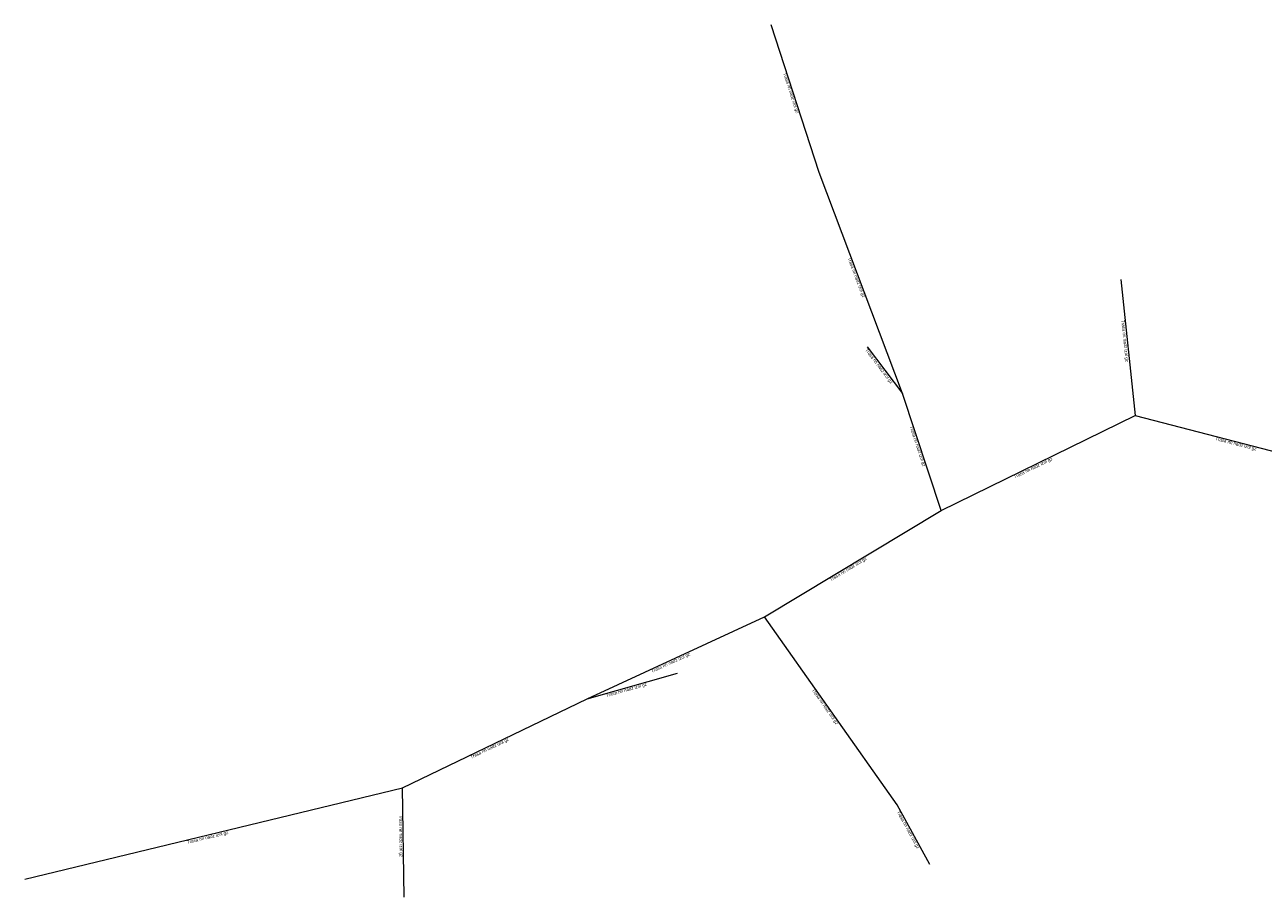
# Model space of a CAD drawing. Header units: millimetres. Extents: x -608062 to -607658, y -1001742 to -1001050.
# Tile 2 of 6: x -608062 to -607870, y -1001450 to -1001315. Entities that reach past the tile are written whole.
import ezdxf

# ---------------------------------------------------------------- set-up
doc = ezdxf.new("R2010")
doc.units = ezdxf.units.MM
doc.layers.add('nn_Nadzemní', color=10, linetype='_EL_VEDENI_NN_NADZ')
doc.layers.add('Popiskový text - Ostatní atributy Trasy', color=7, linetype='Continuous', lineweight=0)
doc.styles.add('Styledgn001', font='dgn001.shx')
doc.linetypes.add('_EL_VEDENI_NN_NADZ', pattern='A,10,-15,[109,cadkon.shx,S=5,R=0,X=0,Y=0],-50,10,-10', length=95)

msp = doc.modelspace()

# ---------------------------------------------------------------- linework, layer by layer
at = {"layer": 'nn_Nadzemní', "lineweight": 13, "ltscale": 100, "flags": 128}
for points in [[(-607938.97, -1001338), (-607946.4, -1001315.07)], [(-607926.05, -1001372.26), (-607938.97, -1001338)], [(-607892.21, -1001354.6), (-607889.99, -1001375.67)], [(-607931.52, -1001365.06), (-607926.05, -1001372.26)], [(-607920.03, -1001390.43), (-607926.05, -1001372.26)], [(-607920.03, -1001390.43), (-607889.99, -1001375.67)], [(-607889.99, -1001375.67), (-607856.49, -1001384.36)], [(-607947.44, -1001406.95), (-607920.03, -1001390.43)], [(-607974.97, -1001419.65), (-607947.44, -1001406.95)], [(-607926.9, -1001436.11), (-607947.44, -1001406.95)], [(-607974.97, -1001419.65), (-607960.94, -1001415.66)], [(-608003.59, -1001433.48), (-607974.97, -1001419.65)], [(-608062.16, -1001447.66), (-608003.59, -1001433.48)], [(-608003.33, -1001450.44), (-608003.59, -1001433.48)], [(-607921.8, -1001445.34), (-607926.9, -1001436.11)]]:
    msp.add_lwpolyline(points, dxfattribs=at)

# ---------------------------------------------------------------- texts
at = {"layer": 'Popiskový text - Ostatní atributy Trasy', "linetype": 'Continuous', "lineweight": 0, "char_height": 0.5, "attachment_point": 5, "line_spacing_factor": 0.8, "style": 'Styledgn001'}
for insert, rotation in [((-607943.39, -1001325.66), 287.9539), ((-607933.25, -1001354.29), 290.6623), ((-607891.61, -1001364.13), 276.0263), ((-607929.74, -1001368.06), 307.2132), ((-607923.75, -1001380.47), 288.3308), ((-607874.36, -1001380.14), 345.4578), ((-607905.78, -1001383.87), 26.167), ((-607934.43, -1001399.57), 31.0774), ((-607961.99, -1001414.1), 24.7646), ((-607968.86, -1001418.33), 15.8925), ((-607938.1, -1001420.9), 305.1605), ((-607990.05, -1001427.38), 25.7912), ((-608003.88, -1001440.92), 270.8816), ((-607925.21, -1001440), 298.911), ((-608033.8, -1001441.21), 13.6096)]:
    msp.add_mtext('{\\Fdgn000|c238;\\C6;Trasa nn nadz izol gz}', dxfattribs=dict(at, insert=insert, rotation=rotation))

doc.saveas('drawing.dxf')
